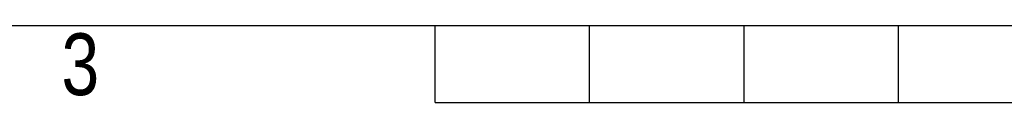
# Model space of a CAD drawing. Header units: millimetres. Extents: x 0 to 420, y 0 to 297.
# Tile 6 of 72: x 130 to 196, y 0 to 5. Entities that reach past the tile are written whole.
import ezdxf

# ---------------------------------------------------------------- set-up
doc = ezdxf.new("R2010")
doc.units = ezdxf.units.MM
doc.layers.add('CARTIGLIO', color=140, linetype='Continuous')
doc.styles.add('SLDTEXTSTYLE2', font='TXT', dxfattribs={"width": 0.821468})

msp = doc.modelspace()

# ---------------------------------------------------------------- linework, layer by layer
at = {"layer": 'CARTIGLIO', "linetype": 'Continuous'}
for p, q in [((5.18012, 5.171), (414.8274, 5.171)), ((158.2616, -0.00321), (158.2616, 5.171)), ((168.61003, -0.00321), (168.61003, 5.171)), ((178.95846, -0.00321), (178.95846, 5.171)), ((189.30689, -0.00321), (189.30689, 5.171)), ((158.2616, -0.00321), (261.74592, -0.00321))]:
    msp.add_line(p, q, dxfattribs=at)

# ---------------------------------------------------------------- texts
at = {"layer": 'CARTIGLIO', "insert": (134.49186, 4.63707), "char_height": 4.13937, "attachment_point": 2, "style": 'SLDTEXTSTYLE2'}
msp.add_mtext('3', dxfattribs=at)

doc.saveas('drawing.dxf')
